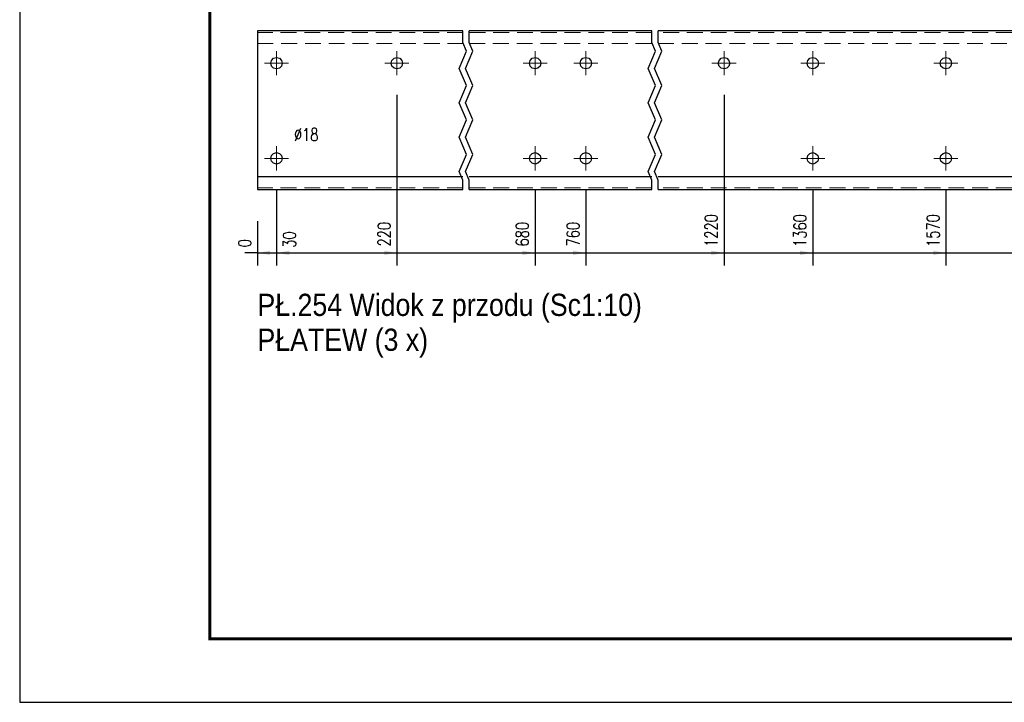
# Model space of a CAD drawing. Header units: millimetres. Extents: x -136 to 717, y 10101 to 10771.
# Tile 1 of 39: x -130 to 26, y 10101 to 10209. Entities that reach past the tile are written whole.
import ezdxf

# ---------------------------------------------------------------- set-up
doc = ezdxf.new("R2010")
doc.units = ezdxf.units.MM
doc.header["$LTSCALE"] = 10
doc.linetypes.add('HIDDEN', pattern=[0.375, 0.25, -0.125])
doc.linetypes.add('MITTE', pattern=[2, 1.25, -0.25, 0.25, -0.25])
doc.layers.get('Defpoints').update_dxf_attribs({"color": 1})
doc.layers.add('_FORMATKA', color=8, linetype='Continuous', plot=False)
for name, color, linetype, lineweight in [('_RAMKA', 7, 'Continuous', 35), ('PS_Bolt', 4, 'Continuous', 13), ('PS_DIM', 4, 'Continuous', 13), ('PS_Hidden', 2, 'HIDDEN', 9), ('PS_Mid', 5, 'MITTE', 15), ('PS_Shape', 161, 'Continuous', 30), ('PS_SOLID', 7, 'Continuous', 30), ('PS_TEXT', 3, 'Continuous', 18)]:
    doc.layers.add(name, color=color, linetype=linetype, lineweight=lineweight)
doc.styles.add('gil', font='txt', dxfattribs={"width": 0.9})
doc.styles.add('simplex', font='simplex.shx', dxfattribs={"width": 0.75})
doc.dimstyles.new('1_10_GŁ_DS1-LS10', dxfattribs={"dimtxt": 2, "dimasz": 2, "dimexe": 2, "dimexo": 5, "dimgap": 1, "dimtad": 1, "dimjust": 4, "dimdec": 0, "dimlfac": 10, "dimtxsty": 'simplex', "dimblk1": 'NONE', "dimsah": 1, "dimcen": 2, "dimclrd": 256, "dimclre": 256, "dimclrt": 3, "dimadec": 1, "dimazin": 0, "dimtfac": 1, "dimtdec": 0, "dimtmove": 2, "dimatfit": 3, "dimfxl": 1, "dimarcsym": 0})

# ---------------------------------------------------------------- blocks, each defined once
blk = doc.blocks.new('*D152')
at = {"layer": 'Defpoints', "color": 0, "transparency": 16777216}
for p in [(-92.04, 10181.77), (-92.04, 10181.77), (-92.04, 10171.77)]:
    blk.add_point(p, dxfattribs=at)
at = {"layer": 'PS_DIM', "lineweight": -2, "transparency": 16777216}
for p, q in [((-92.04, 10176.77), (-92.04, 10169.77)), ((-92.04, 10176.77), (-92.04, 10169.77)), ((-92.04, 10171.77), (-94.04, 10171.77)), ((-92.04, 10171.77), (-92.04, 10171.77)), ((-90.04, 10171.77), (-88.04, 10171.77))]:
    blk.add_line(p, q, dxfattribs=at)
at = {"layer": 'PS_DIM', "transparency": 16777216}
blk.add_solid([(-90.04, 10172.1), (-90.04, 10171.43), (-92.04, 10171.77)], dxfattribs=at)
at = {"layer": 'PS_DIM', "color": 3, "transparency": 16777216, "insert": (-94.06, 10173.29), "char_height": 2, "attachment_point": 5, "rotation": 90, "style": 'simplex'}
blk.add_mtext('0', dxfattribs=at)
blk = doc.blocks.new('_None')
blk = doc.blocks.new('*D153')
at = {"layer": 'Defpoints', "color": 0, "transparency": 16777216}
for p in [(-89.04, 10186.67), (-92.04, 10181.77), (-89.04, 10171.77)]:
    blk.add_point(p, dxfattribs=at)
at = {"layer": 'PS_DIM', "lineweight": -2, "transparency": 16777216}
for p, q in [((-89.04, 10181.67), (-89.04, 10169.77)), ((-92.04, 10176.77), (-92.04, 10169.77)), ((-92.04, 10171.77), (-94.04, 10171.77)), ((-92.04, 10171.77), (-89.04, 10171.77)), ((-87.04, 10171.77), (-85.04, 10171.77))]:
    blk.add_line(p, q, dxfattribs=at)
at = {"layer": 'PS_DIM', "transparency": 16777216}
blk.add_solid([(-87.04, 10172.1), (-87.04, 10171.43), (-89.04, 10171.77)], dxfattribs=at)
at = {"layer": 'PS_DIM', "color": 3, "transparency": 16777216, "insert": (-87.01, 10173.86), "char_height": 2, "attachment_point": 5, "rotation": 90, "style": 'simplex'}
blk.add_mtext('30', dxfattribs=at)
blk = doc.blocks.new('*D154')
at = {"layer": 'Defpoints', "color": 0, "transparency": 16777216}
for p in [(-70.04, 10201.67), (-92.04, 10181.77), (-70.04, 10171.77)]:
    blk.add_point(p, dxfattribs=at)
at = {"layer": 'PS_DIM', "lineweight": -2, "transparency": 16777216}
for p, q in [((-70.04, 10196.67), (-70.04, 10169.77)), ((-92.04, 10176.77), (-92.04, 10169.77)), ((-92.04, 10171.77), (-72.04, 10171.77))]:
    blk.add_line(p, q, dxfattribs=at)
at = {"layer": 'PS_DIM', "transparency": 16777216}
blk.add_solid([(-72.04, 10172.1), (-72.04, 10171.43), (-70.04, 10171.77)], dxfattribs=at)
at = {"layer": 'PS_DIM', "color": 3, "transparency": 16777216, "insert": (-72.06, 10174.71), "char_height": 2, "attachment_point": 5, "rotation": 90, "style": 'simplex'}
blk.add_mtext('220', dxfattribs=at)
blk = doc.blocks.new('*D155')
at = {"layer": 'Defpoints', "color": 0, "transparency": 16777216}
for p in [(-48.24, 10186.67), (-92.04, 10181.77), (-48.24, 10171.77)]:
    blk.add_point(p, dxfattribs=at)
at = {"layer": 'PS_DIM', "lineweight": -2, "transparency": 16777216}
for p, q in [((-48.24, 10181.67), (-48.24, 10169.77)), ((-92.04, 10176.77), (-92.04, 10169.77)), ((-92.04, 10171.77), (-50.24, 10171.77))]:
    blk.add_line(p, q, dxfattribs=at)
at = {"layer": 'PS_DIM', "transparency": 16777216}
blk.add_solid([(-50.24, 10172.1), (-50.24, 10171.43), (-48.24, 10171.77)], dxfattribs=at)
at = {"layer": 'PS_DIM', "color": 3, "transparency": 16777216, "insert": (-50.26, 10174.71), "char_height": 2, "attachment_point": 5, "rotation": 90, "style": 'simplex'}
blk.add_mtext('680', dxfattribs=at)
blk = doc.blocks.new('*D156')
at = {"layer": 'Defpoints', "color": 0, "transparency": 16777216}
for p in [(-40.24, 10186.67), (-92.04, 10181.77), (-40.24, 10171.77)]:
    blk.add_point(p, dxfattribs=at)
at = {"layer": 'PS_DIM', "lineweight": -2, "transparency": 16777216}
for p, q in [((-40.24, 10181.67), (-40.24, 10169.77)), ((-92.04, 10176.77), (-92.04, 10169.77)), ((-92.04, 10171.77), (-42.24, 10171.77))]:
    blk.add_line(p, q, dxfattribs=at)
at = {"layer": 'PS_DIM', "transparency": 16777216}
blk.add_solid([(-42.24, 10172.1), (-42.24, 10171.43), (-40.24, 10171.77)], dxfattribs=at)
at = {"layer": 'PS_DIM', "color": 3, "transparency": 16777216, "insert": (-42.26, 10174.71), "char_height": 2, "attachment_point": 5, "rotation": 90, "style": 'simplex'}
blk.add_mtext('760', dxfattribs=at)
blk = doc.blocks.new('*D157')
at = {"layer": 'Defpoints', "color": 0, "transparency": 16777216}
for p in [(-18.44, 10201.67), (-92.04, 10181.77), (-18.44, 10171.77)]:
    blk.add_point(p, dxfattribs=at)
at = {"layer": 'PS_DIM', "lineweight": -2, "transparency": 16777216}
for p, q in [((-18.44, 10196.67), (-18.44, 10169.77)), ((-92.04, 10176.77), (-92.04, 10169.77)), ((-92.04, 10171.77), (-20.44, 10171.77))]:
    blk.add_line(p, q, dxfattribs=at)
at = {"layer": 'PS_DIM', "transparency": 16777216}
blk.add_solid([(-20.44, 10172.1), (-20.44, 10171.43), (-18.44, 10171.77)], dxfattribs=at)
at = {"layer": 'PS_DIM', "color": 3, "transparency": 16777216, "insert": (-20.46, 10175.29), "char_height": 2, "attachment_point": 5, "rotation": 90, "style": 'simplex'}
blk.add_mtext('1220', dxfattribs=at)
blk = doc.blocks.new('*D158')
at = {"layer": 'Defpoints', "color": 0, "transparency": 16777216}
for p in [(-4.44, 10186.67), (-92.04, 10181.77), (-4.44, 10171.77)]:
    blk.add_point(p, dxfattribs=at)
at = {"layer": 'PS_DIM', "lineweight": -2, "transparency": 16777216}
for p, q in [((-4.44, 10181.67), (-4.44, 10169.77)), ((-92.04, 10176.77), (-92.04, 10169.77)), ((-92.04, 10171.77), (-6.44, 10171.77))]:
    blk.add_line(p, q, dxfattribs=at)
at = {"layer": 'PS_DIM', "transparency": 16777216}
blk.add_solid([(-6.44, 10172.1), (-6.44, 10171.43), (-4.44, 10171.77)], dxfattribs=at)
at = {"layer": 'PS_DIM', "color": 3, "transparency": 16777216, "insert": (-6.46, 10175.29), "char_height": 2, "attachment_point": 5, "rotation": 90, "style": 'simplex'}
blk.add_mtext('1360', dxfattribs=at)
blk = doc.blocks.new('*D159')
at = {"layer": 'Defpoints', "color": 0, "transparency": 16777216}
for p in [(16.56, 10186.67), (-92.04, 10181.77), (16.56, 10171.77)]:
    blk.add_point(p, dxfattribs=at)
at = {"layer": 'PS_DIM', "lineweight": -2, "transparency": 16777216}
for p, q in [((16.56, 10181.67), (16.56, 10169.77)), ((-92.04, 10176.77), (-92.04, 10169.77)), ((-92.04, 10171.77), (14.56, 10171.77))]:
    blk.add_line(p, q, dxfattribs=at)
at = {"layer": 'PS_DIM', "transparency": 16777216}
blk.add_solid([(14.56, 10172.1), (14.56, 10171.43), (16.56, 10171.77)], dxfattribs=at)
at = {"layer": 'PS_DIM', "color": 3, "transparency": 16777216, "insert": (14.54, 10175.29), "char_height": 2, "attachment_point": 5, "rotation": 90, "style": 'simplex'}
blk.add_mtext('1570', dxfattribs=at)
blk = doc.blocks.new('*D160')
at = {"layer": 'Defpoints', "color": 0, "transparency": 16777216}
for p in [(38.36, 10186.67), (-92.04, 10181.77), (38.36, 10171.77)]:
    blk.add_point(p, dxfattribs=at)
at = {"layer": 'PS_DIM', "lineweight": -2, "transparency": 16777216}
for p, q in [((38.36, 10181.67), (38.36, 10169.77)), ((-92.04, 10176.77), (-92.04, 10169.77)), ((-92.04, 10171.77), (36.36, 10171.77))]:
    blk.add_line(p, q, dxfattribs=at)
at = {"layer": 'PS_DIM', "transparency": 16777216}
blk.add_solid([(36.36, 10172.1), (36.36, 10171.43), (38.36, 10171.77)], dxfattribs=at)
at = {"layer": 'PS_DIM', "color": 3, "transparency": 16777216, "insert": (36.34, 10175.43), "char_height": 2, "attachment_point": 5, "rotation": 90, "style": 'simplex'}
blk.add_mtext('2280', dxfattribs=at)
blk = doc.blocks.new('*D161')
at = {"layer": 'Defpoints', "color": 0, "transparency": 16777216}
for p in [(60.16, 10186.67), (-92.04, 10181.77), (60.16, 10171.77)]:
    blk.add_point(p, dxfattribs=at)
at = {"layer": 'PS_DIM', "lineweight": -2, "transparency": 16777216}
for p, q in [((60.16, 10181.67), (60.16, 10169.77)), ((-92.04, 10176.77), (-92.04, 10169.77)), ((-92.04, 10171.77), (58.16, 10171.77))]:
    blk.add_line(p, q, dxfattribs=at)
at = {"layer": 'PS_DIM', "transparency": 16777216}
blk.add_solid([(58.16, 10172.1), (58.16, 10171.43), (60.16, 10171.77)], dxfattribs=at)
at = {"layer": 'PS_DIM', "color": 3, "transparency": 16777216, "insert": (58.14, 10175.43), "char_height": 2, "attachment_point": 5, "rotation": 90, "style": 'simplex'}
blk.add_mtext('3470', dxfattribs=at)
blk = doc.blocks.new('*D162')
at = {"layer": 'Defpoints', "color": 0, "transparency": 16777216}
for p in [(81.96, 10186.67), (-92.04, 10181.77), (81.96, 10171.77)]:
    blk.add_point(p, dxfattribs=at)
at = {"layer": 'PS_DIM', "lineweight": -2, "transparency": 16777216}
for p, q in [((81.96, 10181.67), (81.96, 10169.77)), ((-92.04, 10176.77), (-92.04, 10169.77)), ((-92.04, 10171.77), (79.96, 10171.77))]:
    blk.add_line(p, q, dxfattribs=at)
at = {"layer": 'PS_DIM', "transparency": 16777216}
blk.add_solid([(79.96, 10172.1), (79.96, 10171.43), (81.96, 10171.77)], dxfattribs=at)
at = {"layer": 'PS_DIM', "color": 3, "transparency": 16777216, "insert": (79.94, 10175.43), "char_height": 2, "attachment_point": 5, "rotation": 90, "style": 'simplex'}
blk.add_mtext('4360', dxfattribs=at)
blk = doc.blocks.new('*D163')
at = {"layer": 'Defpoints', "color": 0, "transparency": 16777216}
for p in [(103.76, 10186.67), (-92.04, 10181.77), (103.76, 10171.77)]:
    blk.add_point(p, dxfattribs=at)
at = {"layer": 'PS_DIM', "lineweight": -2, "transparency": 16777216}
for p, q in [((103.76, 10181.67), (103.76, 10169.77)), ((-92.04, 10176.77), (-92.04, 10169.77)), ((-92.04, 10171.77), (101.76, 10171.77))]:
    blk.add_line(p, q, dxfattribs=at)
at = {"layer": 'PS_DIM', "transparency": 16777216}
blk.add_solid([(101.76, 10172.1), (101.76, 10171.43), (103.76, 10171.77)], dxfattribs=at)
at = {"layer": 'PS_DIM', "color": 3, "transparency": 16777216, "insert": (101.74, 10175.43), "char_height": 2, "attachment_point": 5, "rotation": 90, "style": 'simplex'}
blk.add_mtext('5280', dxfattribs=at)
blk = doc.blocks.new('*D164')
at = {"layer": 'Defpoints', "color": 0, "transparency": 16777216}
for p in [(140.76, 10186.67), (-92.04, 10181.77), (140.76, 10171.77)]:
    blk.add_point(p, dxfattribs=at)
at = {"layer": 'PS_DIM', "lineweight": -2, "transparency": 16777216}
for p, q in [((140.76, 10181.67), (140.76, 10169.77)), ((-92.04, 10176.77), (-92.04, 10169.77)), ((-92.04, 10171.77), (138.76, 10171.77))]:
    blk.add_line(p, q, dxfattribs=at)
at = {"layer": 'PS_DIM', "transparency": 16777216}
blk.add_solid([(138.76, 10172.1), (138.76, 10171.43), (140.76, 10171.77)], dxfattribs=at)
at = {"layer": 'PS_DIM', "color": 3, "transparency": 16777216, "insert": (138.74, 10175.43), "char_height": 2, "attachment_point": 5, "rotation": 90, "style": 'simplex'}
blk.add_mtext('5650', dxfattribs=at)
blk = doc.blocks.new('*D165')
at = {"layer": 'Defpoints', "color": 0, "transparency": 16777216}
for p in [(162.56, 10186.67), (-92.04, 10181.77), (162.56, 10171.77)]:
    blk.add_point(p, dxfattribs=at)
at = {"layer": 'PS_DIM', "lineweight": -2, "transparency": 16777216}
for p, q in [((162.56, 10181.67), (162.56, 10169.77)), ((-92.04, 10176.77), (-92.04, 10169.77)), ((-92.04, 10171.77), (160.56, 10171.77))]:
    blk.add_line(p, q, dxfattribs=at)
at = {"layer": 'PS_DIM', "transparency": 16777216}
blk.add_solid([(160.56, 10172.1), (160.56, 10171.43), (162.56, 10171.77)], dxfattribs=at)
at = {"layer": 'PS_DIM', "color": 3, "transparency": 16777216, "insert": (160.54, 10175.29), "char_height": 2, "attachment_point": 5, "rotation": 90, "style": 'simplex'}
blk.add_mtext('6180', dxfattribs=at)
blk = doc.blocks.new('*D166')
at = {"layer": 'Defpoints', "color": 0, "transparency": 16777216}
for p in [(170.56, 10186.67), (-92.04, 10181.77), (170.56, 10171.77)]:
    blk.add_point(p, dxfattribs=at)
at = {"layer": 'PS_DIM', "lineweight": -2, "transparency": 16777216}
for p, q in [((170.56, 10181.67), (170.56, 10169.77)), ((-92.04, 10176.77), (-92.04, 10169.77)), ((-92.04, 10171.77), (168.56, 10171.77))]:
    blk.add_line(p, q, dxfattribs=at)
at = {"layer": 'PS_DIM', "transparency": 16777216}
blk.add_solid([(168.56, 10172.1), (168.56, 10171.43), (170.56, 10171.77)], dxfattribs=at)
at = {"layer": 'PS_DIM', "color": 3, "transparency": 16777216, "insert": (168.54, 10175.43), "char_height": 2, "attachment_point": 5, "rotation": 90, "style": 'simplex'}
blk.add_mtext('6260', dxfattribs=at)
blk = doc.blocks.new('*D167')
at = {"layer": 'Defpoints', "color": 0, "transparency": 16777216}
for p in [(192.36, 10186.67), (-92.04, 10181.77), (192.36, 10171.77)]:
    blk.add_point(p, dxfattribs=at)
at = {"layer": 'PS_DIM', "lineweight": -2, "transparency": 16777216}
for p, q in [((192.36, 10181.67), (192.36, 10169.77)), ((-92.04, 10176.77), (-92.04, 10169.77)), ((-92.04, 10171.77), (190.36, 10171.77))]:
    blk.add_line(p, q, dxfattribs=at)
at = {"layer": 'PS_DIM', "transparency": 16777216}
blk.add_solid([(190.36, 10172.1), (190.36, 10171.43), (192.36, 10171.77)], dxfattribs=at)
at = {"layer": 'PS_DIM', "color": 3, "transparency": 16777216, "insert": (190.34, 10175.43), "char_height": 2, "attachment_point": 5, "rotation": 90, "style": 'simplex'}
blk.add_mtext('6790', dxfattribs=at)
blk = doc.blocks.new('*D168')
at = {"layer": 'Defpoints', "color": 0, "transparency": 16777216}
for p in [(-92.04, 10181.77), (195.36, 10181.77), (195.36, 10171.77)]:
    blk.add_point(p, dxfattribs=at)
at = {"layer": 'PS_DIM', "lineweight": -2, "transparency": 16777216}
for p, q in [((-92.04, 10176.77), (-92.04, 10169.77)), ((195.36, 10176.77), (195.36, 10169.77)), ((-92.04, 10171.77), (193.36, 10171.77))]:
    blk.add_line(p, q, dxfattribs=at)
at = {"layer": 'PS_DIM', "transparency": 16777216}
blk.add_solid([(193.36, 10172.1), (193.36, 10171.43), (195.36, 10171.77)], dxfattribs=at)
at = {"layer": 'PS_DIM', "color": 3, "transparency": 16777216, "insert": (193.75, 10175.42), "char_height": 2, "attachment_point": 5, "rotation": 90, "style": 'simplex'}
blk.add_mtext('6820', dxfattribs=at)
blk = doc.blocks.new('*U334')
at = {"layer": '_FORMATKA', "lineweight": -3}
blk.add_lwpolyline([(-841, 0), (0, 0), (0, 594), (-841, 594)], close=True, dxfattribs=at)
at = {"layer": '_RAMKA', "lineweight": -3, "const_width": 0.5}
blk.add_lwpolyline([(-811, 10), (-10, 10), (-10, 584), (-811, 584)], close=True, dxfattribs=at)
blk = doc.blocks.new('*X484')
at = {"color": 3, "linetype": 'Continuous'}
blk.add_line((-89.04, 10186.67), (-89.04, 10186.67), dxfattribs=at)
blk.add_line((-89.04, 10186.67), (-89.04, 10186.67), dxfattribs=at)
blk.add_line((-89.04, 10186.67), (-89.04, 10186.67), dxfattribs=at)
blk.add_line((-89.04, 10186.67), (-89.04, 10186.67), dxfattribs=at)
blk.add_line((-89.04, 10186.67), (-89.04, 10186.67), dxfattribs=at)
blk = doc.blocks.new('*X487')
at = {"color": 3, "linetype": 'Continuous'}
blk.add_line((16.56, 10186.67), (16.56, 10186.67), dxfattribs=at)
blk.add_line((16.56, 10186.67), (16.56, 10186.67), dxfattribs=at)
blk.add_line((16.56, 10186.67), (16.56, 10186.67), dxfattribs=at)
blk.add_line((16.56, 10186.67), (16.56, 10186.67), dxfattribs=at)
blk.add_line((16.56, 10186.67), (16.56, 10186.67), dxfattribs=at)
blk = doc.blocks.new('*X488')
at = {"color": 3, "linetype": 'Continuous'}
blk.add_line((16.56, 10201.67), (16.56, 10201.67), dxfattribs=at)
blk.add_line((16.56, 10201.67), (16.56, 10201.67), dxfattribs=at)
blk.add_line((16.56, 10201.67), (16.56, 10201.67), dxfattribs=at)
blk.add_line((16.56, 10201.67), (16.56, 10201.67), dxfattribs=at)
blk.add_line((16.56, 10201.67), (16.56, 10201.67), dxfattribs=at)
blk = doc.blocks.new('*X490')
at = {"color": 1}
for p, q in [((-59.64, 10204.91), (-59.64, 10206.77)), ((-58.64, 10204.91), (-58.64, 10206.77)), ((-29.84, 10204.91), (-29.84, 10206.77)), ((-28.84, 10204.91), (-28.84, 10206.77)), ((-59.06, 10203.55), (-59.64, 10204.91)), ((-58.06, 10203.55), (-58.64, 10204.91)), ((-29.26, 10203.55), (-29.84, 10204.91)), ((-28.26, 10203.55), (-28.84, 10204.91)), ((-60.21, 10200.85), (-59.06, 10203.55)), ((-59.21, 10200.85), (-58.06, 10203.55)), ((-30.41, 10200.85), (-29.26, 10203.55)), ((-29.41, 10200.85), (-28.26, 10203.55)), ((-59.06, 10198.14), (-60.21, 10200.85)), ((-58.06, 10198.14), (-59.21, 10200.85)), ((-29.26, 10198.14), (-30.41, 10200.85)), ((-28.26, 10198.14), (-29.41, 10200.85)), ((-60.21, 10195.43), (-59.06, 10198.14)), ((-59.21, 10195.43), (-58.06, 10198.14)), ((-30.41, 10195.43), (-29.26, 10198.14)), ((-29.41, 10195.43), (-28.26, 10198.14)), ((-59.06, 10192.72), (-60.21, 10195.43)), ((-58.06, 10192.72), (-59.21, 10195.43)), ((-29.26, 10192.72), (-30.41, 10195.43)), ((-28.26, 10192.72), (-29.41, 10195.43)), ((-60.21, 10190.01), (-59.06, 10192.72)), ((-59.21, 10190.01), (-58.06, 10192.72)), ((-30.41, 10190.01), (-29.26, 10192.72)), ((-29.41, 10190.01), (-28.26, 10192.72)), ((-59.06, 10187.3), (-60.21, 10190.01)), ((-58.06, 10187.3), (-59.21, 10190.01)), ((-29.26, 10187.3), (-30.41, 10190.01)), ((-28.26, 10187.3), (-29.41, 10190.01)), ((-60.21, 10184.59), (-59.06, 10187.3)), ((-59.21, 10184.59), (-58.06, 10187.3)), ((-30.41, 10184.59), (-29.26, 10187.3)), ((-29.41, 10184.59), (-28.26, 10187.3)), ((-59.64, 10183.24), (-60.21, 10184.59)), ((-58.64, 10183.24), (-59.21, 10184.59)), ((-29.84, 10183.24), (-30.41, 10184.59)), ((-28.84, 10183.24), (-29.41, 10184.59)), ((-59.64, 10181.77), (-59.64, 10183.24)), ((-58.64, 10181.77), (-58.64, 10183.24)), ((-29.84, 10181.77), (-29.84, 10183.24)), ((-28.84, 10181.77), (-28.84, 10183.24))]:
    blk.add_line(p, q, dxfattribs=at)
at = {"layer": 'PS_Hidden', "color": 2, "linetype": 'HIDDEN'}
for p, q in [((-59.64, 10206.52), (-92.04, 10206.52)), ((-29.84, 10206.52), (-58.64, 10206.52)), ((26.96, 10206.52), (-28.84, 10206.52)), ((-92.04, 10204.77), (-59.64, 10204.77)), ((-58.64, 10204.77), (-29.84, 10204.77)), ((-28.84, 10204.77), (26.96, 10204.77)), ((-59.64, 10182.02), (-92.04, 10182.02)), ((-29.84, 10182.02), (-58.64, 10182.02)), ((26.96, 10182.02), (-28.84, 10182.02))]:
    blk.add_line(p, q, dxfattribs=at)
at = {"layer": 'PS_Mid', "color": 5, "linetype": 'MITTE'}
for p, q in [((-89.04, 10203.57), (-89.04, 10199.77)), ((-70.04, 10203.57), (-70.04, 10199.77)), ((-48.24, 10203.57), (-48.24, 10199.77)), ((-40.24, 10203.57), (-40.24, 10199.77)), ((-18.44, 10203.57), (-18.44, 10199.77)), ((-4.44, 10203.57), (-4.44, 10199.77)), ((16.56, 10203.57), (16.56, 10199.77)), ((-87.14, 10201.67), (-90.94, 10201.67)), ((-68.14, 10201.67), (-71.94, 10201.67)), ((-46.34, 10201.67), (-50.14, 10201.67)), ((-38.34, 10201.67), (-42.14, 10201.67)), ((-16.54, 10201.67), (-20.34, 10201.67)), ((-2.54, 10201.67), (-6.34, 10201.67)), ((18.46, 10201.67), (14.66, 10201.67)), ((-89.04, 10188.57), (-89.04, 10184.77)), ((-48.24, 10188.57), (-48.24, 10184.77)), ((-40.24, 10188.57), (-40.24, 10184.77)), ((-4.44, 10188.57), (-4.44, 10184.77)), ((16.56, 10188.57), (16.56, 10184.77)), ((-87.14, 10186.67), (-90.94, 10186.67)), ((-46.34, 10186.67), (-50.14, 10186.67)), ((-38.34, 10186.67), (-42.14, 10186.67)), ((-2.54, 10186.67), (-6.34, 10186.67)), ((18.46, 10186.67), (14.66, 10186.67))]:
    blk.add_line(p, q, dxfattribs=at)
at = {"layer": 'PS_SOLID', "color": 7, "linetype": 'Continuous'}
for p, q in [((-89.04, 10206.77), (-92.04, 10206.77)), ((-92.04, 10206.77), (-92.04, 10183.77)), ((-70.04, 10206.77), (-89.04, 10206.77)), ((-59.64, 10206.77), (-70.04, 10206.77)), ((-48.24, 10206.77), (-58.64, 10206.77)), ((-40.24, 10206.77), (-48.24, 10206.77)), ((-29.84, 10206.77), (-40.24, 10206.77)), ((-18.44, 10206.77), (-28.84, 10206.77)), ((-4.44, 10206.77), (-18.44, 10206.77)), ((16.56, 10206.77), (-4.44, 10206.77)), ((26.96, 10206.77), (16.56, 10206.77)), ((-89.82, 10202.12), (-89.49, 10202.45)), ((-89.49, 10202.45), (-89.04, 10202.57)), ((-89.04, 10202.57), (-88.59, 10202.45)), ((-88.59, 10202.45), (-88.26, 10202.12)), ((-70.82, 10202.12), (-70.49, 10202.45)), ((-70.49, 10202.45), (-70.04, 10202.57)), ((-70.04, 10202.57), (-69.59, 10202.45)), ((-69.59, 10202.45), (-69.26, 10202.12)), ((-49.02, 10202.12), (-48.69, 10202.45)), ((-48.69, 10202.45), (-48.24, 10202.57)), ((-48.24, 10202.57), (-47.79, 10202.45)), ((-47.79, 10202.45), (-47.46, 10202.12)), ((-41.02, 10202.12), (-40.69, 10202.45)), ((-40.69, 10202.45), (-40.24, 10202.57)), ((-40.24, 10202.57), (-39.79, 10202.45)), ((-39.79, 10202.45), (-39.46, 10202.12)), ((-19.22, 10202.12), (-18.89, 10202.45)), ((-18.89, 10202.45), (-18.44, 10202.57)), ((-18.44, 10202.57), (-17.99, 10202.45)), ((-17.99, 10202.45), (-17.66, 10202.12)), ((-5.22, 10202.12), (-4.89, 10202.45)), ((-4.89, 10202.45), (-4.44, 10202.57)), ((-4.44, 10202.57), (-3.99, 10202.45)), ((-3.99, 10202.45), (-3.66, 10202.12)), ((15.78, 10202.12), (16.11, 10202.45)), ((16.11, 10202.45), (16.56, 10202.57)), ((16.56, 10202.57), (17.01, 10202.45)), ((17.01, 10202.45), (17.34, 10202.12)), ((-89.94, 10201.67), (-89.82, 10202.12)), ((-89.82, 10201.22), (-89.94, 10201.67)), ((-89.49, 10200.89), (-89.82, 10201.22)), ((-89.04, 10200.77), (-89.49, 10200.89)), ((-88.59, 10200.89), (-89.04, 10200.77)), ((-88.26, 10201.22), (-88.59, 10200.89)), ((-88.26, 10202.12), (-88.14, 10201.67)), ((-88.14, 10201.67), (-88.26, 10201.22)), ((-70.94, 10201.67), (-70.82, 10202.12)), ((-70.82, 10201.22), (-70.94, 10201.67)), ((-70.49, 10200.89), (-70.82, 10201.22)), ((-70.04, 10200.77), (-70.49, 10200.89)), ((-69.59, 10200.89), (-70.04, 10200.77)), ((-69.26, 10201.22), (-69.59, 10200.89)), ((-69.26, 10202.12), (-69.14, 10201.67)), ((-69.14, 10201.67), (-69.26, 10201.22)), ((-49.14, 10201.67), (-49.02, 10202.12)), ((-49.02, 10201.22), (-49.14, 10201.67)), ((-48.69, 10200.89), (-49.02, 10201.22)), ((-48.24, 10200.77), (-48.69, 10200.89)), ((-47.79, 10200.89), (-48.24, 10200.77)), ((-47.46, 10201.22), (-47.79, 10200.89)), ((-47.46, 10202.12), (-47.34, 10201.67)), ((-47.34, 10201.67), (-47.46, 10201.22)), ((-41.14, 10201.67), (-41.02, 10202.12)), ((-41.02, 10201.22), (-41.14, 10201.67)), ((-40.69, 10200.89), (-41.02, 10201.22)), ((-40.24, 10200.77), (-40.69, 10200.89)), ((-39.79, 10200.89), (-40.24, 10200.77)), ((-39.46, 10201.22), (-39.79, 10200.89)), ((-39.46, 10202.12), (-39.34, 10201.67)), ((-39.34, 10201.67), (-39.46, 10201.22)), ((-19.34, 10201.67), (-19.22, 10202.12)), ((-19.22, 10201.22), (-19.34, 10201.67)), ((-18.89, 10200.89), (-19.22, 10201.22)), ((-18.44, 10200.77), (-18.89, 10200.89)), ((-17.99, 10200.89), (-18.44, 10200.77)), ((-17.66, 10201.22), (-17.99, 10200.89)), ((-17.66, 10202.12), (-17.54, 10201.67)), ((-17.54, 10201.67), (-17.66, 10201.22)), ((-5.34, 10201.67), (-5.22, 10202.12)), ((-5.22, 10201.22), (-5.34, 10201.67)), ((-4.89, 10200.89), (-5.22, 10201.22)), ((-4.44, 10200.77), (-4.89, 10200.89)), ((-3.99, 10200.89), (-4.44, 10200.77)), ((-3.66, 10201.22), (-3.99, 10200.89)), ((-3.66, 10202.12), (-3.54, 10201.67)), ((-3.54, 10201.67), (-3.66, 10201.22)), ((15.66, 10201.67), (15.78, 10202.12)), ((15.78, 10201.22), (15.66, 10201.67)), ((16.11, 10200.89), (15.78, 10201.22)), ((16.56, 10200.77), (16.11, 10200.89)), ((17.01, 10200.89), (16.56, 10200.77)), ((17.34, 10201.22), (17.01, 10200.89)), ((17.34, 10202.12), (17.46, 10201.67)), ((17.46, 10201.67), (17.34, 10201.22)), ((-89.94, 10186.67), (-89.82, 10187.12)), ((-89.82, 10186.22), (-89.94, 10186.67)), ((-89.82, 10187.12), (-89.49, 10187.45)), ((-89.49, 10187.45), (-89.04, 10187.57)), ((-89.04, 10187.57), (-88.59, 10187.45)), ((-88.59, 10187.45), (-88.26, 10187.12)), ((-88.26, 10187.12), (-88.14, 10186.67)), ((-88.14, 10186.67), (-88.26, 10186.22)), ((-49.14, 10186.67), (-49.02, 10187.12)), ((-49.02, 10186.22), (-49.14, 10186.67)), ((-49.02, 10187.12), (-48.69, 10187.45)), ((-48.69, 10187.45), (-48.24, 10187.57)), ((-48.24, 10187.57), (-47.79, 10187.45)), ((-47.79, 10187.45), (-47.46, 10187.12)), ((-47.46, 10187.12), (-47.34, 10186.67)), ((-47.34, 10186.67), (-47.46, 10186.22)), ((-41.14, 10186.67), (-41.02, 10187.12)), ((-41.02, 10186.22), (-41.14, 10186.67)), ((-41.02, 10187.12), (-40.69, 10187.45)), ((-40.69, 10187.45), (-40.24, 10187.57)), ((-40.24, 10187.57), (-39.79, 10187.45)), ((-39.79, 10187.45), (-39.46, 10187.12)), ((-39.46, 10187.12), (-39.34, 10186.67)), ((-39.34, 10186.67), (-39.46, 10186.22)), ((-5.34, 10186.67), (-5.22, 10187.12)), ((-5.22, 10186.22), (-5.34, 10186.67)), ((-5.22, 10187.12), (-4.89, 10187.45)), ((-4.89, 10187.45), (-4.44, 10187.57)), ((-4.44, 10187.57), (-3.99, 10187.45)), ((-3.99, 10187.45), (-3.66, 10187.12)), ((-3.66, 10187.12), (-3.54, 10186.67)), ((-3.54, 10186.67), (-3.66, 10186.22)), ((15.66, 10186.67), (15.78, 10187.12)), ((15.78, 10186.22), (15.66, 10186.67)), ((15.78, 10187.12), (16.11, 10187.45)), ((16.11, 10187.45), (16.56, 10187.57)), ((16.56, 10187.57), (17.01, 10187.45)), ((17.01, 10187.45), (17.34, 10187.12)), ((17.34, 10187.12), (17.46, 10186.67)), ((17.46, 10186.67), (17.34, 10186.22)), ((-89.49, 10185.89), (-89.82, 10186.22)), ((-89.04, 10185.77), (-89.49, 10185.89)), ((-88.59, 10185.89), (-89.04, 10185.77)), ((-88.26, 10186.22), (-88.59, 10185.89)), ((-48.69, 10185.89), (-49.02, 10186.22)), ((-48.24, 10185.77), (-48.69, 10185.89)), ((-47.79, 10185.89), (-48.24, 10185.77)), ((-47.46, 10186.22), (-47.79, 10185.89)), ((-40.69, 10185.89), (-41.02, 10186.22)), ((-40.24, 10185.77), (-40.69, 10185.89)), ((-39.79, 10185.89), (-40.24, 10185.77)), ((-39.46, 10186.22), (-39.79, 10185.89)), ((-4.89, 10185.89), (-5.22, 10186.22)), ((-4.44, 10185.77), (-4.89, 10185.89)), ((-3.99, 10185.89), (-4.44, 10185.77)), ((-3.66, 10186.22), (-3.99, 10185.89)), ((16.11, 10185.89), (15.78, 10186.22)), ((16.56, 10185.77), (16.11, 10185.89)), ((17.01, 10185.89), (16.56, 10185.77)), ((17.34, 10186.22), (17.01, 10185.89)), ((-59.64, 10183.77), (-92.04, 10183.77)), ((-92.04, 10183.77), (-92.04, 10181.77)), ((-29.84, 10183.77), (-58.64, 10183.77)), ((26.96, 10183.77), (-28.84, 10183.77)), ((-92.04, 10181.77), (-59.64, 10181.77)), ((-58.64, 10181.77), (-29.84, 10181.77)), ((-28.84, 10181.77), (26.96, 10181.77))]:
    blk.add_line(p, q, dxfattribs=at)
blk = doc.blocks.new('*X491')
at = {"color": 3, "linetype": 'Continuous'}
blk.add_line((-89.04, 10201.67), (-89.04, 10201.67), dxfattribs=at)
blk.add_line((-89.04, 10201.67), (-89.04, 10201.67), dxfattribs=at)
blk.add_line((-89.04, 10201.67), (-89.04, 10201.67), dxfattribs=at)
blk.add_line((-89.04, 10201.67), (-89.04, 10201.67), dxfattribs=at)
blk.add_line((-89.04, 10201.67), (-89.04, 10201.67), dxfattribs=at)
blk = doc.blocks.new('*X493')
at = {"color": 3, "style": 'gil', "width": 0.9}
for s, p in [('PŁ.254 Widok z przodu (Sc1:10)', (-92.04, 10161.82)), ('PŁATEW (3 x)', (-92.04, 10156.32))]:
    blk.add_text(s, height=3.5, dxfattribs=at).set_placement(p)

msp = doc.modelspace()

# ---------------------------------------------------------------- block references
at = {"layer": 'PS_Bolt', "color": 3}
for name in ['*X491', '*X488', '*X484', '*X487']:
    msp.add_blockref(name, (0, 0), dxfattribs=at)
at = {"layer": 'PS_DIM'}
msp.add_blockref('*U334', (711.45, 10100.91), dxfattribs=at)
at = {"layer": 'PS_Shape', "color": 2}
msp.add_blockref('*X490', (0, 0), dxfattribs=at)
at = {"layer": 'PS_TEXT'}
msp.add_blockref('*X493', (0, 0), dxfattribs=at)

# ---------------------------------------------------------------- texts
at = {"layer": 'PS_DIM', "insert": (-86.28, 10189.42), "char_height": 2, "attachment_point": 7, "style": 'simplex'}
msp.add_mtext('\\A1;%%c18', dxfattribs=at)

# ---------------------------------------------------------------- dimensions: what is measured, and where the dimension line sits
at = {"layer": 'PS_DIM'}
for base, p1, p2, picture, middle in [((-70.04, 10171.77), (-92.04, 10181.77), (-70.04, 10201.67), '*D154', (-72.06, 10174.71)), ((-89.04, 10171.77), (-92.04, 10181.77), (-89.04, 10186.67), '*D153', (-87.01, 10173.86)), ((-92.0356, 10171.7661), (-92.0357, 10181.7661), (-92.0356, 10181.7661), '*D152', (-94.0556, 10173.2861))]:
    dim = msp.add_linear_dim(base=base, p1=p1, p2=p2, dimstyle='1_10_GŁ_DS1-LS10', dxfattribs=at)
    dim.commit()
    dim.dimension.update_dxf_attribs({"geometry": picture, "text_midpoint": middle, "dimtype": 128, "text_rotation": 90})
for base, p2, text, picture, middle in [((-18.44, 10171.77), (-18.44, 10201.67), '1220', '*D157', (-20.46, 10175.29)), ((-48.24, 10171.77), (-48.24, 10186.67), '680', '*D155', (-50.26, 10174.71)), ((-40.24, 10171.77), (-40.24, 10186.67), '760', '*D156', (-42.26, 10174.71)), ((-4.44, 10171.77), (-4.44, 10186.67), '1360', '*D158', (-6.46, 10175.29)), ((16.56, 10171.77), (16.56, 10186.67), '1570', '*D159', (14.54, 10175.29)), ((38.36, 10171.77), (38.36, 10186.67), '2280', '*D160', (36.34, 10175.43)), ((60.16, 10171.77), (60.16, 10186.67), '3470', '*D161', (58.14, 10175.43)), ((81.96, 10171.77), (81.96, 10186.67), '4360', '*D162', (79.94, 10175.43)), ((103.76, 10171.77), (103.76, 10186.67), '5280', '*D163', (101.74, 10175.43)), ((140.76, 10171.77), (140.76, 10186.67), '5650', '*D164', (138.74, 10175.43)), ((162.56, 10171.77), (162.56, 10186.67), '6180', '*D165', (160.54, 10175.29)), ((170.56, 10171.77), (170.56, 10186.67), '6260', '*D166', (168.54, 10175.43)), ((192.36, 10171.77), (192.36, 10186.67), '6790', '*D167', (190.34, 10175.43)), ((195.36, 10171.77), (195.36, 10181.77), '6820', '*D168', (193.75, 10175.42))]:
    dim = msp.add_linear_dim(base=base, p1=(-92.04, 10181.77), p2=p2, text=text, dimstyle='1_10_GŁ_DS1-LS10', dxfattribs=at)
    dim.commit()
    dim.dimension.update_dxf_attribs({"geometry": picture, "text_midpoint": middle, "dimtype": 128, "text_rotation": 90})

doc.saveas('drawing.dxf')
